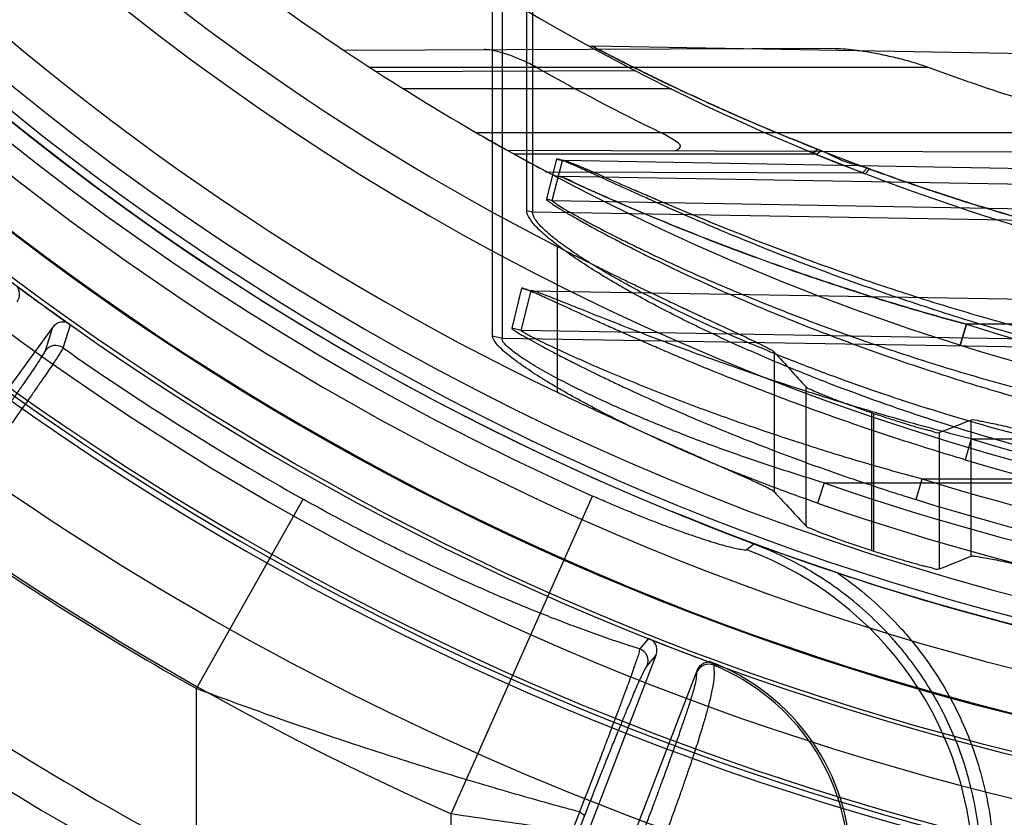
# Model space of a CAD drawing. Header units: millimetres. Extents: x 0 to 297, y 0 to 210.
# Tile 72 of 256: x 145.573 to 145.731, y 92.754 to 92.883. Entities that reach past the tile are written whole.
import ezdxf

# ---------------------------------------------------------------- set-up
doc = ezdxf.new("R2010")
doc.units = ezdxf.units.MM
doc.header["$LTSCALE"] = 16.335
doc.layers.get('0').update_dxf_attribs({"linetype": 'CONTINUOUS'})
for name, color, linetype in [('01_GLOBAL', 7, 'CONTINUOUS'), ('INTFCLR_144815', 7, 'CONTINUOUS'), ('INTFCLR_72935', 7, 'CONTINUOUS')]:
    doc.layers.add(name, color=color, linetype=linetype)

msp = doc.modelspace()

# ---------------------------------------------------------------- linework, layer by layer
at = {"color": 7, "linetype": 'Continuous'}
msp.add_circle((146.8548034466, 92.13446435), 2.66, dxfattribs=at)
at = {"color": 9, "linetype": 'Continuous'}
msp.add_arc((146.8548034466, 92.13446435), 2.6259090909, 92.9674534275, 177.0325465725, dxfattribs=at)
at = {"layer": '01_GLOBAL', "color": 7, "linetype": 'Continuous'}
msp.add_circle((146.8548034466, 92.13446435), 2.695, dxfattribs=at)
at = {"layer": 'INTFCLR_144815', "color": 9, "linetype": 'Continuous'}
for p, q in [((145.6593939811, 92.84609274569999), (145.6593939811, 92.8226474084)), ((145.58003894, 92.82979052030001), (145.5812065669, 92.83347610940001)), ((145.5783206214, 92.8330746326), (145.5771334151, 92.829309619)), ((145.6943460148, 92.80657741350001), (145.6943460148, 92.8290679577)), ((145.6994233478, 92.8011443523), (145.6994233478, 92.8234986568)), ((145.709908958, 92.8193786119), (145.709908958, 92.7972354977)), ((145.7103065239, 92.79710726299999), (145.7103065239, 92.8192428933)), ((145.725869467, 92.8181828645), (145.725869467, 92.7963003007)), ((145.720792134, 92.8161935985), (145.720792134, 92.7942428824)), ((145.6014636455, 92.7750097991), (145.6185905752, 92.8054780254)), ((145.6423919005, 92.7548618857), (145.6651018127, 92.80596638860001)), ((145.6910338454, 92.7982304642), (145.6898995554, 92.79734363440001)), ((145.6740740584, 92.7830531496), (145.6727084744, 92.78139172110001)), ((145.6738898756, 92.77869212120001), (145.6753091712, 92.7804141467)), ((145.681840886, 92.77789684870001), (145.6818248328, 92.7775891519)), ((145.6845767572, 92.77901880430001), (145.6845776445, 92.7787781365)), ((145.6014636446, 92.7482072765), (145.6014636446, 92.7750097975)), ((145.6423919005, 92.72253311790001), (145.6423919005, 92.7548618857)), ((145.6534427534, 92.7309575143), (145.6630478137, 92.75518374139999)), ((145.6543633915, 92.7302050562), (145.6637763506, 92.7544312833))]:
    msp.add_line(p, q, dxfattribs=at)
at = {"layer": 'INTFCLR_144815', "color": 6, "linetype": 'Continuous'}
for p, q in [((145.5806327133, 92.833850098), (145.5812065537, 92.833476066)), ((145.578320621, 92.8330746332), (145.521487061, 92.7548499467)), ((145.6910338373, 92.7982304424), (145.6800112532, 92.80260216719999)), ((145.7044446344, 92.79361692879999), (145.694421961, 92.79705525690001)), ((145.6747002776, 92.78277558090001), (145.6740740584, 92.7830531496)), ((145.6406077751, 92.6900139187), (145.6753091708, 92.7804141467)), ((145.6818408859, 92.7778968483), (145.6471389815, 92.68749529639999)), ((145.6838288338, 92.7793846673), (145.6837525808, 92.7793276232)), ((145.6845767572, 92.77901880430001), (145.683903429, 92.7792431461))]:
    msp.add_line(p, q, dxfattribs=at)
at = {"layer": 'INTFCLR_144815', "color": 7, "linetype": 'Continuous'}
for p, q in [((145.6800112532, 92.80260216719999), (145.6778539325, 92.80348325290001)), ((145.6800112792, 92.80260223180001), (145.687770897, 92.79952197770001)), ((145.687770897, 92.79952197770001), (145.6944201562, 92.7970569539)), ((145.694421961, 92.79705525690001), (145.6894249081, 92.79888622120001))]:
    msp.add_line(p, q, dxfattribs=at)
at = {"layer": 'INTFCLR_144815', "color": 6, "linetype": 'Continuous'}
for radius in [0.4466793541, 0.4256665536]:
    msp.add_circle((145.8396077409, 93.1986600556), radius, dxfattribs=at)
for centre, radius, start, end in [((145.8396077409, 93.1986600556), 0.6157754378, 313.9937911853, 154.5150993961), ((145.8396077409, 93.1986600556), 0.5947754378, 312.9543589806, 154.5144414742), ((145.8396077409, 93.1986600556), 0.5751005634, 108.7136429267, 257.7559644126), ((145.8396077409, 93.1986600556), 0.4627266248, 45.0000000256, 314.9999999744), ((145.8396077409, 93.1986600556), 0.4618985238, 44.999999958, 315.000000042), ((145.8396077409, 93.1986600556), 0.461229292, 44.99999997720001, 315.0000000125), ((145.8396077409, 93.1986600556), 0.4472794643, 47.86578076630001, 312.1342192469), ((145.8396077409, 93.1986600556), 0.4408857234, 45.72777364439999, 314.2722263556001), ((145.8396077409, 93.1986600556), 0.4268887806, 45.6663486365, 314.3336513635), ((145.8396077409, 93.1986600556), 0.427, 190.6326298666, 247.7397281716), ((145.8396077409, 93.1986600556), 0.4169682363, 205.6072723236, 244.3927276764), ((145.8396077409, 93.1986600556), 0.3959554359, 207.0737153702, 242.9262846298), ((145.8396077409, 93.1986600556), 0.5947754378, 205.4855585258, 293.0456409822), ((145.8396077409, 93.1986600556), 0.6157754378, 205.4849006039, 292.0062088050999), ((145.8396077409, 93.1986600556), 0.4473594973, 233.2829108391, 234.7170891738), ((145.5788306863, 92.82807203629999), 0.002100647, 54.88922381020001, 143.9019537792), ((145.8396077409, 93.1986600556), 0.4008443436, 251.1214044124, 251.1814515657), ((145.8396077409, 93.1986600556), 0.4218571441, 252.0945480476, 252.1512840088), ((145.8396077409, 93.1986600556), 0.427, 251.5461182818, 259.3673701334), ((145.8396077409, 93.1986600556), 0.4473594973, 248.2829108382, 249.6330621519), ((145.6182747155, 92.6031641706), 0.1879385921, 69.3421728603, 69.61111344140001), ((145.6716658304, 92.7466280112), 0.0349416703, 359.9884587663, 69.62933560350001)]:
    msp.add_arc(centre, radius, start, end, dxfattribs=at)
at = {"layer": 'INTFCLR_144815', "color": 9, "linetype": 'Continuous'}
for centre, radius, start, end in [((145.8396077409, 93.1986600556), 0.5712784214, 125.9035433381, 247.5002459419), ((145.8396077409, 93.1986600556), 0.4540564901, 52.5411294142, 307.4588705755), ((145.8396077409, 93.1986600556), 0.44073522, 45.7280221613, 314.2719778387), ((145.8396077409, 93.1986600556), 0.4337362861, 45.73034182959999, 314.2696581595), ((145.8396076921, 93.1986600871), 0.5153551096, 125.9035433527, 247.5002459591), ((145.8396077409, 93.1986600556), 0.4297215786, 128.4841463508, 246.0405071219), ((145.8396077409, 93.1986600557), 0.5830188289, 203.8266800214, 313.0809380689), ((145.8396077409, 93.1986600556), 0.590019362, 203.8278898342, 312.5732768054), ((145.8396077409, 93.1986600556), 0.6110177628, 203.8266800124, 319.1799903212), ((145.8396077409, 93.1986600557), 0.4856448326, 211.4870912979, 246.040507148), ((145.8396077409, 93.1986600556), 0.4750435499, 228.4596802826, 255.5403196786), ((145.8396077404, 93.1986600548), 0.4510440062, 234.8664381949, 240.6586020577), ((145.8396077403, 93.1986600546), 0.4859960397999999, 234.8720266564, 240.6586020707), ((145.6701836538, 92.74482948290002), 0.0560936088, 0.1204669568, 69.421866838), ((145.839920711, 93.1980122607), 0.509103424, 234.7610892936, 242.0704016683), ((145.6719275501, 92.7794415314), 0.0021006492, 339.0981901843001, 68.1770703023), ((145.6837845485, 92.7768327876), 0.0021007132, 67.8198535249, 158.8955987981), ((145.6712621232, 92.746348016), 0.0350573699, 0.1189342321, 67.677370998)]:
    msp.add_arc(centre, radius, start, end, dxfattribs=at)
at = {"layer": 'INTFCLR_144815', "color": 7, "linetype": 'Continuous'}
for centre, radius, start, end in [((145.9216661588, 93.3984908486), 0.6430229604, 247.7179861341, 248.3541450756), ((145.8563382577, 93.2346167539), 0.4666074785, 248.3876771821, 248.8223076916), ((145.7672043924, 93.0034144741), 0.2188183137, 248.8809501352, 249.1788294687)]:
    msp.add_arc(centre, radius, start, end, dxfattribs=at)
at = {"layer": 'INTFCLR_144815', "color": 6, "linetype": 'Continuous'}
for centre, major_axis, ratio, start_param, end_param in [((146.4315123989, 93.1986600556), (0.8883082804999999, 0), 0.7456587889, -2.5496427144, -2.5394757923), ((145.4545245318, 93.1986600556), (0.5779184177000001, 0), 0.7456587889, -1.0919724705, -1.0820479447), ((146.456694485, 93.1986600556), (0.9261006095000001, 0), 0.7456587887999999, -2.5377874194, -2.5281979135), ((145.4293424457, 93.1986600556), (0.6157107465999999, 0), 0.7456587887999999, -1.0777008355, -1.0683155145)]:
    msp.add_ellipse(centre, major_axis=major_axis, ratio=ratio, start_param=start_param, end_param=end_param, dxfattribs=at)
for points, knots in [([(145.6593939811, 92.84609274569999), (145.6604280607, 92.84556417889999), (145.6624887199, 92.8445187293), (145.6655551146, 92.8429859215), (145.6685644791, 92.8415031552), (145.6714803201, 92.8400857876), (145.6742890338, 92.83873755), (145.6769593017, 92.8374698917), (145.6794827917, 92.83628314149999), (145.6818372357, 92.8351837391), (145.6840140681, 92.8341720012), (145.6860005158, 92.83325005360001), (145.6877869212, 92.8324188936), (145.689369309, 92.831676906), (145.6907393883, 92.83102639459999), (145.6918925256, 92.8304631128), (145.6928307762, 92.82999657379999), (145.6936231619, 92.8295512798), (145.6941464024, 92.82928932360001), (145.6943460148, 92.8290679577)], [0, 0, 0, 0, 0.0895853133, 0.1782448, 0.2644461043, 0.3483747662, 0.4283368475, 0.5047777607, 0.5763909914, 0.6434497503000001, 0.7052238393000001, 0.7615617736, 0.8123844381, 0.8572091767, 0.8963887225, 0.9293516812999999, 0.9562828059, 0.9770066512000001, 1, 1, 1, 1]), ([(145.5726575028, 92.8371891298), (145.5728480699, 92.83745142), (145.5731964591, 92.83826172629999), (145.5729825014, 92.8391960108), (145.5726805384, 92.8396276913)], [0, 0, 0, 0, 0.3809657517, 1, 1, 1, 1]), ([(145.5806327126, 92.833850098), (145.5803232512, 92.8339445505), (145.5794434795, 92.83400920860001), (145.5786306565, 92.83350136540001), (145.578320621, 92.8330746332)], [0, 0, 0, 0, 0.3801952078, 1, 1, 1, 1]), ([(145.580038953, 92.8297905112), (145.5799513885, 92.8295295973), (145.5796317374, 92.82908111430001), (145.5791692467, 92.82832711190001), (145.5785923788, 92.8274657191), (145.5778886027, 92.8264177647), (145.5770533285, 92.8251968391), (145.5760933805, 92.8238055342), (145.5750142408, 92.8222542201), (145.5738279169, 92.8205596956), (145.5725452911, 92.8187379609), (145.5711741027, 92.8167994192), (145.569719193, 92.8147508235), (145.5681940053, 92.81261120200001), (145.5666133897, 92.81040180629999), (145.5649953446, 92.80814768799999), (145.5633465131, 92.8058573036), (145.5616671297, 92.8035309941), (145.5605355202, 92.8019680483), (145.5599633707, 92.8011790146)], [0, 0, 0, 0, 0.0236174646, 0.0463597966, 0.0762413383, 0.112444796, 0.1547358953, 0.2031690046, 0.2575052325, 0.3169006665, 0.3806782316, 0.4486967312, 0.5206642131, 0.5963013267, 0.6741808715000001, 0.7537853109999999, 0.8344129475, 0.9163615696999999, 1, 1, 1, 1]), ([(145.6943460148, 92.80657741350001), (145.6941538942, 92.80678511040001), (145.6936568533, 92.8070258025), (145.6929062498, 92.8074309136), (145.6920311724, 92.8078476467), (145.6909646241, 92.80834575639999), (145.6896977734, 92.80891923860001), (145.6882421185, 92.8095685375), (145.6866166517, 92.8102860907), (145.6848260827, 92.8110726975), (145.6828564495, 92.8119368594), (145.6807267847, 92.8128732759), (145.6784402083, 92.8138839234), (145.6760226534, 92.8149597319), (145.6734629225, 92.81610823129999), (145.6707857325, 92.8173217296), (145.6680088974, 92.8185948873), (145.6651727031, 92.8199105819), (145.6622925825, 92.8212648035), (145.6603673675, 92.8221808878), (145.6593939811, 92.8226474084)], [0, 0, 0, 0, 0.0220565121, 0.0416851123, 0.06700290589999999, 0.09741728, 0.13352119, 0.1753857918, 0.2216826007, 0.2720342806, 0.3278515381, 0.3893596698, 0.4533993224, 0.5227438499, 0.5956453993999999, 0.6721162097, 0.7518909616, 0.8337900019, 0.9158514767, 1, 1, 1, 1]), ([(145.6994233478, 92.8234986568), (145.6995986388, 92.8233084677), (145.7002261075, 92.82310071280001), (145.7009897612, 92.8227212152), (145.7018113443, 92.8223872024), (145.7025735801, 92.8220758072), (145.703430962, 92.8217377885), (145.7043726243, 92.8213742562), (145.7053877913, 92.8209913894), (145.7064646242, 92.8205939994), (145.7075873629, 92.8201885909), (145.7087403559, 92.8197811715), (145.709517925, 92.8195123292), (145.709908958, 92.8193786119)], [0, 0, 0, 0, 0.0688130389, 0.1667266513, 0.2306251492, 0.303904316, 0.3860177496, 0.4757391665, 0.5724745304, 0.6746619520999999, 0.7811147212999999, 0.8900515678, 1, 1, 1, 1]), ([(145.7103065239, 92.8192428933), (145.7106969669, 92.81910983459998), (145.7114723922, 92.8188484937), (145.7126230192, 92.818469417), (145.71374033, 92.8181098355), (145.7148101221, 92.8177736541), (145.7158182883, 92.8174653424), (145.716755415, 92.8171848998), (145.7176089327, 92.81694246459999), (145.7185635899, 92.8166595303), (145.7195902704, 92.81648434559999), (145.7204288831, 92.8160529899), (145.720792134, 92.8161935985)], [0, 0, 0, 0, 0.113217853, 0.2245936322, 0.3325091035, 0.4353808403, 0.5323607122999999, 0.6219226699, 0.7036928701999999, 0.7764339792, 0.8930889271, 1, 1, 1, 1]), ([(145.725869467, 92.8181828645), (145.726293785, 92.8183511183), (145.727084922, 92.81806428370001), (145.7281583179, 92.81791044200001), (145.7292161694, 92.8176771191), (145.730460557, 92.8174091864), (145.7318973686, 92.8170821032), (145.733518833, 92.8167074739), (145.7353170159, 92.8162868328), (145.7372773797, 92.8158271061), (145.7393915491, 92.8153315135), (145.7416323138, 92.8148103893), (145.7439094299, 92.8142850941), (145.7461038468, 92.8137855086), (145.7481634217, 92.813322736), (145.7502307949, 92.81286373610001), (145.7524906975, 92.81236984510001), (145.7550741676, 92.8118141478), (145.7578899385, 92.8112219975), (145.7598416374, 92.810821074), (145.7608215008, 92.810622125)], [0, 0, 0, 0, 0.0382780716, 0.06280512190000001, 0.0927930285, 0.1285269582, 0.1697539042, 0.2162944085, 0.2681051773, 0.3246108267, 0.3851500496, 0.4502018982, 0.5175332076, 0.5811207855, 0.6389311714, 0.6945524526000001, 0.7587092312, 0.8329162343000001, 0.9161533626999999, 1, 1, 1, 1]), ([(145.6994233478, 92.8011443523), (145.6995950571, 92.80096247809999), (145.7002028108, 92.80077210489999), (145.7011797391, 92.8003119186), (145.702255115, 92.7999120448), (145.7032855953, 92.7995208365), (145.704170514, 92.7991958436), (145.7050719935, 92.7988724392), (145.7059495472, 92.7985643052), (145.7068326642, 92.79825814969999), (145.7077901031, 92.7979330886), (145.7088304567, 92.79758666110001), (145.7095528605, 92.7973505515), (145.709908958, 92.7972354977)], [0, 0, 0, 0, 0.0669943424, 0.1616307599, 0.293674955, 0.3724034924, 0.4571968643, 0.5460884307, 0.6289480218, 0.7063060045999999, 0.7964374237, 0.8997666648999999, 1, 1, 1, 1]), ([(145.7103065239, 92.79710726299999), (145.7106957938, 92.79698191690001), (145.7114690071, 92.7967357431), (145.7126164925, 92.7963787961), (145.7137313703, 92.7960402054), (145.714799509, 92.7957236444), (145.7158069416, 92.79543332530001), (145.7167441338, 92.7951692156), (145.7175984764, 92.79494117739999), (145.7185555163, 92.7946741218), (145.7195850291, 92.79451424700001), (145.7204298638, 92.7940977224), (145.720792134, 92.7942428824)], [0, 0, 0, 0, 0.1127658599, 0.223751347, 0.3313622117, 0.434052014, 0.5309277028, 0.6205079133, 0.7023704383, 0.7752855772, 0.8923857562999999, 1, 1, 1, 1]), ([(145.725869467, 92.7963003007), (145.7260946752, 92.7963925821), (145.7269176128, 92.7962223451), (145.7280360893, 92.7960875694), (145.729385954, 92.7958132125), (145.7307025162, 92.79554652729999), (145.732219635, 92.79522271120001), (145.7339261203, 92.794852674), (145.7358148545, 92.7944378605), (145.7371338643, 92.7941472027), (145.7378220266, 92.7939957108)], [0, 0, 0, 0, 0.0599072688, 0.1927376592, 0.2859155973, 0.3966802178, 0.5240392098, 0.6675367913, 0.8265561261, 1, 1, 1, 1]), ([(145.6753091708, 92.7804141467), (145.6754253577, 92.78071682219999), (145.675552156, 92.7815896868), (145.6751036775, 92.78243676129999), (145.6747002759, 92.78277557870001)], [0, 0, 0, 0, 0.3809654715, 1, 1, 1, 1]), ([(145.6839034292, 92.7792431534), (145.6835765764, 92.7792590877), (145.682697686, 92.77910228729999), (145.6820319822, 92.7783946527), (145.6818408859, 92.7778968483)], [0, 0, 0, 0, 0.3803074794, 1, 1, 1, 1])]:
    msp.add_open_spline(points, degree=3, knots=knots, dxfattribs=at)
at = {"layer": 'INTFCLR_144815', "color": 9, "linetype": 'Continuous'}
for points, knots in [([(145.5771334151, 92.8293096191), (145.5770572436, 92.8290679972), (145.5767654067, 92.8286555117), (145.576346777, 92.8279665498), (145.5758222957, 92.8271794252), (145.5751780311, 92.82621582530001), (145.5744076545, 92.8250862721), (145.5735202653, 92.8237974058), (145.5725207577, 92.8223587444), (145.5714165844, 92.8207803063), (145.5702156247, 92.8190736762), (145.5689265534, 92.817251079), (145.5675583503, 92.815325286), (145.5661203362, 92.81330940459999), (145.5646226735, 92.81121772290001), (145.5630766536, 92.80906600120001), (145.5614941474, 92.8068707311), (145.5598866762, 92.8046479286), (145.5588069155, 92.8031594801), (145.5582646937, 92.8024131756)], [0, 0, 0, 0, 0.0231275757, 0.0451535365, 0.0739556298, 0.1093267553, 0.1510233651, 0.1987508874, 0.2521830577, 0.3109402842, 0.3746024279, 0.4426883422, 0.5147332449, 0.5902585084, 0.6687402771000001, 0.7495811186, 0.8321331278, 0.9157872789, 1, 1, 1, 1]), ([(145.6727084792, 92.781391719), (145.6710801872, 92.78189464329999), (145.667482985, 92.7830749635), (145.6633900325, 92.7845485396), (145.6603773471, 92.78568881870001), (145.6582078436, 92.78652687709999), (145.6542471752, 92.7881030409), (145.6483875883, 92.7905708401), (145.6430435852, 92.7929837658), (145.6393737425, 92.7947104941), (145.6368631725, 92.7959114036), (145.6324415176, 92.7980786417), (145.6261165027, 92.8013289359), (145.6211016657, 92.8040665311), (145.6185905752, 92.8054780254)], [0, 0, 0, 0, 0.086164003, 0.1913817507, 0.2199129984, 0.2490305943, 0.3089705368, 0.4354328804, 0.5704564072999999, 0.6053936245, 0.6404926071, 0.7111645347, 0.8543563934, 1, 1, 1, 1]), ([(145.6898995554, 92.7973436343), (145.6897756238, 92.79724742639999), (145.6892234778, 92.7973131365), (145.6884599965, 92.79742035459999), (145.6874224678, 92.7976688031), (145.6862837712, 92.797969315), (145.6852085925, 92.798283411), (145.6842546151, 92.79857558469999), (145.6831864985, 92.798913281), (145.6817629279, 92.7993826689), (145.6802861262, 92.7998928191), (145.6790382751, 92.8003373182), (145.6777142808, 92.8008183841), (145.6760090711, 92.80145591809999), (145.6739130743, 92.8022673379), (145.6721271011, 92.8029818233), (145.67067026, 92.80357849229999), (145.6691892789, 92.8041944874), (145.6673300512, 92.80498554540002), (145.665845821, 92.80563576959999), (145.6651018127, 92.80596638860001)], [0, 0, 0, 0, 0.0178611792, 0.05588099, 0.09264944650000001, 0.1375825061, 0.1905165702, 0.2199826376, 0.2511933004, 0.3180384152, 0.390627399, 0.4290600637, 0.4688418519, 0.5509964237, 0.6363067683, 0.7247098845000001, 0.7699804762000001, 0.8155299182, 0.9073127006, 1, 1, 1, 1]), ([(145.7275034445, 92.7457998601), (145.7275036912, 92.74922186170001), (145.7270300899, 92.7543694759), (145.7256651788, 92.7602098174), (145.7246554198, 92.7634924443), (145.7229193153, 92.7683292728), (145.7202430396, 92.773736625), (145.7168687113, 92.77869518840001), (145.7147429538, 92.78139722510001), (145.7113846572, 92.7852823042), (145.7075301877, 92.78882486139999), (145.703372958, 92.7918332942), (145.7004979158, 92.7937200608), (145.6964855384, 92.7959804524), (145.692989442, 92.7975058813), (145.6910332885, 92.79823120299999)], [0, 0, 0, 0, 0.1511350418, 0.2266290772, 0.2646283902, 0.3027528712, 0.4535713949, 0.529235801, 0.5673659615, 0.6053470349, 0.756026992, 0.7968816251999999, 0.8319596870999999, 0.9078573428, 1, 1, 1, 1]), ([(145.7044427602, 92.7936180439), (145.7052353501, 92.7930734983), (145.7088965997, 92.79042160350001), (145.7128540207, 92.7867855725), (145.7163563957, 92.782736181), (145.7185777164, 92.77991233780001), (145.7220719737, 92.774769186), (145.724825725, 92.7692197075), (145.7266466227, 92.76415002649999), (145.7276962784, 92.7607360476), (145.7291060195, 92.7546923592), (145.7296004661, 92.7493899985), (145.7296005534, 92.74579986)], [0, 0, 0, 0, 0.05111079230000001, 0.2408886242, 0.2883330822, 0.3357775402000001, 0.4306664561, 0.620444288, 0.667888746, 0.7153332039, 0.8102221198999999, 1, 1, 1, 1]), ([(145.6630478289, 92.75518373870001), (145.6638409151, 92.7572525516), (145.664997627, 92.7602741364), (145.6664908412, 92.764179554), (145.6674953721, 92.7668190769), (145.6684098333, 92.7692326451), (145.6692284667, 92.77140744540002), (145.6699514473, 92.7733392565), (145.6707280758, 92.7754383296), (145.6713774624, 92.77723658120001), (145.6719137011, 92.7787518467), (145.6723055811, 92.7799446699), (145.6726405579, 92.78079139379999), (145.6727084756, 92.7813917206)], [0, 0, 0, 0, 0.2379083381, 0.3474123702, 0.4489619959, 0.5411654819, 0.6245543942, 0.6984820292, 0.7626537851, 0.8648647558, 0.9038424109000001, 0.9351270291, 1, 1, 1, 1]), ([(145.6637763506, 92.7544312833), (145.6645316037, 92.7563721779), (145.6656404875, 92.75920383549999), (145.6670878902, 92.7628574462), (145.6680725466, 92.76532244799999), (145.6689796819, 92.7675726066), (145.669803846, 92.7695957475), (145.6705433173, 92.7713887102), (145.6713554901, 92.7733310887), (145.672065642, 92.77498442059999), (145.6726794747, 92.77636900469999), (145.6731915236, 92.77744338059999), (145.6735269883, 92.7782445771), (145.6738898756, 92.77869212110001)], [0, 0, 0, 0, 0.2375855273, 0.3469131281, 0.4483102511, 0.5403918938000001, 0.6236808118, 0.6975190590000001, 0.7616461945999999, 0.8638341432, 0.9028656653, 0.9342706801, 1, 1, 1, 1]), ([(145.6845776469, 92.7787781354), (145.6845785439, 92.7783152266), (145.6846599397, 92.7774435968), (145.6845183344, 92.77590807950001), (145.6842332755, 92.7743862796), (145.6839073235, 92.773003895), (145.683640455, 92.771966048), (145.6832909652, 92.770679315), (145.6827490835, 92.76881659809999), (145.6821150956, 92.7667807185), (145.681516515, 92.7649301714), (145.6808037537, 92.76277297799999), (145.6800174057, 92.7604678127), (145.6791559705, 92.7580075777), (145.6781722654, 92.7552389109), (145.6773981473, 92.7531092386), (145.6768651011, 92.7516571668)], [0, 0, 0, 0, 0.0490261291, 0.0923701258, 0.1627613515, 0.2129131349, 0.2427658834, 0.2762517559, 0.3541225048, 0.4482053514, 0.5020711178, 0.5601082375, 0.6888172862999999, 0.7600145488, 0.8361784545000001, 1, 1, 1, 1]), ([(145.6818248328, 92.7775891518), (145.6818017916, 92.77715658), (145.6817113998, 92.7763448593), (145.6813713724, 92.77494880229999), (145.6809627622, 92.7735614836), (145.6805589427, 92.7722936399), (145.680245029, 92.77133820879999), (145.6798473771, 92.7701499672), (145.6792551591, 92.76842596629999), (145.6785896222, 92.7665357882), (145.6779748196, 92.764814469), (145.6772505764, 92.7628052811), (145.6764653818, 92.7606542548), (145.6756176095, 92.75835490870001), (145.6746566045, 92.75576531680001), (145.6739093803, 92.7537705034), (145.6733968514, 92.7524096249)], [0, 0, 0, 0, 0.048864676, 0.09178929, 0.1619173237, 0.2119936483, 0.2418782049, 0.275361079, 0.3533369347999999, 0.4475022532, 0.5014085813, 0.5595206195, 0.688419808, 0.7597106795, 0.8359623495, 1, 1, 1, 1]), ([(145.6630479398, 92.7551837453), (145.6623792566, 92.7553633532), (145.6579768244, 92.7565539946), (145.6496351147, 92.7589100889), (145.6409870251, 92.7615239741), (145.6350465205, 92.7633938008), (145.6309942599, 92.76469004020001), (145.62386797, 92.7670241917), (145.6136659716, 92.7705245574), (145.6055353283, 92.7734829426), (145.6014636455, 92.7750097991)], [0, 0, 0, 0, 0.032094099, 0.2113971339, 0.4017659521, 0.4508435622, 0.5000751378, 0.5989756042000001, 0.7984316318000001, 1, 1, 1, 1]), ([(145.7262767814, 92.7449474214), (145.7260037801, 92.7448842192), (145.7251685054, 92.7449049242), (145.7235455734, 92.74494893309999), (145.7216921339, 92.7450832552), (145.7198257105, 92.7452273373), (145.7174747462, 92.7454272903), (145.714116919, 92.7457392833), (145.7104836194, 92.7461049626), (145.7072548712, 92.74644445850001), (145.703647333, 92.746834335), (145.6988368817, 92.7473743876), (145.6938353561, 92.74796045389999), (145.6896083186, 92.748469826), (145.685130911, 92.74901909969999), (145.6793628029, 92.7497452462), (145.6722647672, 92.7506683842), (145.6662095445, 92.75148086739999), (145.6612691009, 92.7521583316), (145.6562553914, 92.75285592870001), (145.6499602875, 92.7537511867), (145.644919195, 92.75448719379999), (145.6423918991, 92.7548618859)], [0, 0, 0, 0, 0.0099482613, 0.0292570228, 0.0579250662, 0.07578321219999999, 0.095740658, 0.1416796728, 0.1955075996, 0.2253767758, 0.2569367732, 0.3243257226, 0.397226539, 0.4357120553, 0.4754769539, 0.5573722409, 0.6421035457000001, 0.7295885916, 0.7742669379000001, 0.8191373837, 0.909296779, 1, 1, 1, 1]), ([(145.6630478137, 92.75518374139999), (145.6632528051, 92.75506214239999), (145.663527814, 92.7548906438), (145.6638119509, 92.7545463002), (145.6637763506, 92.7544312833)], [0, 0, 0, 0, 0.6643838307, 1, 1, 1, 1])]:
    msp.add_open_spline(points, degree=3, knots=knots, dxfattribs=at)
at = {"layer": 'INTFCLR_72935', "color": 9, "linetype": 'Continuous'}
for p, q in [((145.6545291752, 92.8518386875), (145.654529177, 92.92965596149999)), ((145.6554583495, 92.92947908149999), (145.6554583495, 92.8516106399)), ((145.649042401, 92.83167127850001), (145.6490424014, 92.91401357)), ((145.6505565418, 92.9137320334), (145.6505565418, 92.8313082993)), ((145.6250793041, 92.87766120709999), (145.7038272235, 92.87793609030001)), ((145.8396077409, 92.8752102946), (145.6650955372, 92.8782564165)), ((145.6292541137, 92.8749100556), (145.7189999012, 92.8749100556)), ((145.6719926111, 92.8743249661), (145.6303824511, 92.8741797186)), ((145.6777574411, 92.8714100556), (145.6347415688, 92.8714100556)), ((145.646373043, 92.86441005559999), (145.7526663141, 92.86441005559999)), ((145.6513763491, 92.86156710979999), (145.75342025, 92.86121090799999)), ((145.700996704, 92.8609100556), (145.6525578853, 92.8609100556)), ((145.6593178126, 92.8601274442), (145.6576750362, 92.85373372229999)), ((145.6586173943, 92.853491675), (145.6602675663, 92.8598814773)), ((145.6593178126, 92.8601274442), (145.6602675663, 92.8598814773)), ((145.8396077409, 92.8567533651), (145.6602675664, 92.8598814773)), ((145.7086562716, 92.8578671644), (145.6578281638, 92.85804458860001)), ((145.8151688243, 92.85463367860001), (145.6599595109, 92.85734286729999)), ((145.6576750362, 92.85373372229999), (145.6586173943, 92.853491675)), ((145.6586173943, 92.853491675), (145.8396077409, 92.85033478)), ((145.6554583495, 92.8516106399), (145.6545291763, 92.85183868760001)), ((145.8396077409, 92.8484908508), (145.6554583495, 92.8516106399)), ((145.6537089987, 92.83937165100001), (145.6521100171, 92.83297523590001)), ((145.6536446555, 92.8325905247), (145.6552551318, 92.83898101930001)), ((145.6537089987, 92.83937165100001), (145.6552551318, 92.83898101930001)), ((145.6552551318, 92.83898101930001), (145.8151688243, 92.8361917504)), ((145.7241747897, 92.8302337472), (145.7251601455, 92.83357365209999)), ((145.7251601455, 92.83357365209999), (145.7241747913, 92.8302337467)), ((145.8186077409, 92.83357365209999), (145.7251601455, 92.83357365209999)), ((145.6505565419, 92.8313082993), (145.6490424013, 92.83167127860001)), ((145.6536446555, 92.8325905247), (145.6521100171, 92.83297523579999)), ((145.8151688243, 92.82977316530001), (145.6536446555, 92.8325905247)), ((145.8186077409, 92.82846123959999), (145.6505565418, 92.8313082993)), ((145.7258998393, 92.8151470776), (145.7249672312, 92.8117937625)), ((145.7258998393, 92.8151470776), (145.8186077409, 92.8151470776)), ((145.7023326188, 92.8080789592), (145.7012500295, 92.8048234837)), ((145.7023326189, 92.8080789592), (145.8466077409, 92.8080789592)), ((145.7170865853, 92.80538970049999), (145.7180655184, 92.80872848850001)), ((145.718065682, 92.8087284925), (145.8186077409, 92.8087284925))]:
    msp.add_line(p, q, dxfattribs=at)
at = {"layer": 'INTFCLR_72935', "color": 7, "linetype": 'Continuous'}
for p, q in [((145.646373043, 92.86441005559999), (145.6478635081, 92.86355281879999)), ((145.6525578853, 92.8609100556), (145.6541149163, 92.8600524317)), ((145.700996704, 92.8609100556), (145.7083881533, 92.8579703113)), ((145.700996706, 92.8609100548), (145.7083881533, 92.8579703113))]:
    msp.add_line(p, q, dxfattribs=at)
at = {"layer": 'INTFCLR_72935', "color": 6, "linetype": 'Continuous'}
msp.add_line((145.700996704, 92.8609100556), (145.7004344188, 92.86114136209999), dxfattribs=at)
for centre, radius, start, end in [((145.8396077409, 93.1986600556), 0.4224162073, 90, 270.0000000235), ((145.8396077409, 93.1986600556), 0.4014439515, 90, 270.0000000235), ((145.8396077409, 93.1986600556), 0.3860864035, 236.2445876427, 239.9671799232), ((145.8387461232, 93.198572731), 0.3716730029, 240.5548188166, 244.0370164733), ((145.8383689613, 93.19842333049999), 0.3448330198, 249.7470830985, 255.6092353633), ((145.8393359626, 93.1986631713), 0.4118364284, 252.7321003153, 266.6152856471)]:
    msp.add_arc(centre, radius, start, end, dxfattribs=at)
at = {"layer": 'INTFCLR_72935', "color": 9, "linetype": 'Continuous'}
for centre, radius, start, end in [((145.8396077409, 93.1986600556), 0.3860864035, 232.2866422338, 236.2445876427), ((145.8396077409, 93.1986600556), 0.3650864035, 236.8175561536, 270), ((145.6651321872, 92.8803560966), 0.0021, 241.2710318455, 268.9999999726), ((145.6925580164, 92.8397908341), 0.0235888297, 67.0530898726, 68.5131805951), ((145.8396077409, 93.1986600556), 0.3860864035, 240.8211786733, 269.9999999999), ((145.6600205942, 92.8608423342), 0.0035, 242.0044590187, 268.9999999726), ((145.8395471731, 93.1986628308), 0.3825892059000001, 252.6035705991, 266.3466731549), ((145.8398139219, 93.19866283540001), 0.4000759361, 253.4572210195, 266.468283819), ((145.8398745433, 93.1986602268), 0.4035707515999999, 253.4574954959, 266.4686572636), ((145.8382778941, 93.1985414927), 0.4134514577, 250.8036859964, 267.2730962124), ((145.8392698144, 93.19863537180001), 0.4083111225, 252.7319313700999, 266.6160883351), ((145.8383289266, 93.1985432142), 0.4169002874, 250.8037403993, 267.2886501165)]:
    msp.add_arc(centre, radius, start, end, dxfattribs=at)
at = {"layer": 'INTFCLR_72935', "color": 7, "linetype": 'Continuous'}
for centre, radius, start, end in [((145.8396077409, 93.1986600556), 0.3860864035, 239.9671799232, 240.8211786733), ((145.8378350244, 93.19552401), 0.3824840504, 240.2195216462, 240.8239986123), ((145.8295889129, 93.1801316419), 0.365023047, 241.2672118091, 241.930146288), ((145.8381831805, 93.1960255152), 0.3830914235, 241.2831589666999, 241.9145114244)]:
    msp.add_arc(centre, radius, start, end, dxfattribs=at)
at = {"layer": 'INTFCLR_72935', "color": 6, "linetype": 'Continuous'}
for points, knots in [([(145.6560351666, 92.8749100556), (145.6553358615, 92.875304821), (145.6539406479, 92.87598961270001), (145.6518555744, 92.8768245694), (145.6498212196, 92.87745147), (145.6484481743, 92.87774278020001), (145.6477541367, 92.8777403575)], [0, 0, 0, 0, 0.2734968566, 0.5285538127, 0.7636243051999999, 1, 1, 1, 1]), ([(145.7038272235, 92.87793609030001), (145.7043282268, 92.8779378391), (145.7054203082, 92.8778881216), (145.7071788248, 92.8777060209), (145.709209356, 92.87740780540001), (145.711523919, 92.87697565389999), (145.7140616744, 92.87640641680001), (145.7165946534, 92.8757224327), (145.7182416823, 92.87518979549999), (145.7189999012, 92.8749100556)], [0, 0, 0, 0, 0.09679987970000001, 0.2109808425, 0.3414865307, 0.493213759, 0.6658122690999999, 0.843851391, 1, 1, 1, 1]), ([(145.6780440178, 92.8614740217), (145.6784958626, 92.86147244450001), (145.6798701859, 92.8622050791), (145.6776370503, 92.863501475), (145.6767526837, 92.8640587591), (145.6760312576, 92.86441005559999)], [0, 0, 0, 0, 0.2563188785, 0.544817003, 1, 1, 1, 1])]:
    msp.add_open_spline(points, degree=3, knots=knots, dxfattribs=at)
at = {"layer": 'INTFCLR_72935', "color": 9, "linetype": 'Continuous'}
for points, knots in [([(145.6650955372, 92.8782564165), (145.6661011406, 92.8777291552), (145.6676218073, 92.87694080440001), (145.6697362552, 92.87586330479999), (145.6721803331, 92.87463332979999), (145.6748565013, 92.87331593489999), (145.6777292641, 92.8719353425), (145.68089289, 92.8704416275), (145.6841768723, 92.8689345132), (145.6875624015, 92.86742626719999), (145.6910851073, 92.8658892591), (145.6974295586, 92.8632094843), (145.7067383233, 92.8595380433), (145.7162748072, 92.85613028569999), (145.7240816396, 92.8535559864), (145.7320176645, 92.8510845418), (145.7420524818, 92.8482326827), (145.7542225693, 92.8452087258), (145.7705493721, 92.8417250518), (145.7910951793, 92.8383978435), (145.815513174, 92.8360749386), (145.8317080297, 92.8355723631), (145.8396077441, 92.83557283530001)], [0, 0, 0, 0, 0.0187784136, 0.0283277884, 0.0392482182, 0.0640293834, 0.0776580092, 0.09196060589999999, 0.1218891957, 0.1374137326, 0.153256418, 0.1854526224, 0.251312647, 0.3187201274, 0.3529062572, 0.3872583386, 0.456181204, 0.5254040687, 0.5946131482, 0.7322372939, 0.8693511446, 1, 1, 1, 1]), ([(145.7011983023, 92.86174028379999), (145.7001521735, 92.86215400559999), (145.6980694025, 92.86298709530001), (145.693970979, 92.8646636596), (145.6890027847, 92.86678003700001), (145.6832780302, 92.869333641), (145.6787315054, 92.87145050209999), (145.6753200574, 92.87309433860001), (145.6729877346, 92.87423375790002), (145.6708640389, 92.8752962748), (145.6689911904, 92.8762411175), (145.6670932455, 92.8772143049), (145.6658314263, 92.877870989), (145.6650955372, 92.8782564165)], [0, 0, 0, 0, 0.0849670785, 0.1694239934, 0.3344430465, 0.4928095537, 0.6428534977, 0.7132109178, 0.7788224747, 0.8389056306, 0.8925642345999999, 0.9372570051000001, 1, 1, 1, 1]), ([(145.7011983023, 92.86174028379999), (145.7011301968, 92.8616406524), (145.7009481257, 92.86140307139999), (145.700627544, 92.8610617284), (145.7004344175, 92.86114136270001)], [0, 0, 0, 0, 0.3661711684, 1, 1, 1, 1]), ([(145.8396077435, 92.8168454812), (145.8314553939, 92.81685087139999), (145.8147603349, 92.8173953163), (145.7896348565, 92.8198619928), (145.7685483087, 92.8233562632), (145.7518221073, 92.82698208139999), (145.7414188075, 92.8295957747), (145.7331455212, 92.8318894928), (145.7249531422, 92.8343032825), (145.7148702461, 92.8375365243), (145.7030172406, 92.8417443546), (145.6933746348, 92.8454911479), (145.6858905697, 92.8485775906), (145.6805272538, 92.8508685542), (145.6762143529, 92.852767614), (145.6729054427, 92.85425128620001), (145.6698737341, 92.85562349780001), (145.6670352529, 92.8569213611), (145.6646895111, 92.857989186), (145.6635055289, 92.8585224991), (145.6624849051, 92.85897787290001), (145.6614354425, 92.8594331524), (145.6603220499, 92.8599003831), (145.6598067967, 92.8600573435), (145.6593386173, 92.86020807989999), (145.6593178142, 92.8601274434)], [0, 0, 0, 0, 0.1307897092, 0.2677697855, 0.4047495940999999, 0.4734241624, 0.5423054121, 0.5768037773, 0.611155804, 0.6793183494, 0.7466483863, 0.8129134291, 0.8452601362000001, 0.8765233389, 0.9064770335, 0.9208618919, 0.9347014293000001, 0.959863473, 0.9709448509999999, 0.9760316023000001, 0.9807221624, 0.9887877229, 0.9948915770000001, 0.9986639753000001, 1, 1, 1, 1]), ([(145.7017547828, 92.8615129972), (145.7016881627, 92.8614216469), (145.7014906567, 92.8611821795), (145.7012092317, 92.86088560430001), (145.700996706, 92.8609100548)], [0, 0, 0, 0, 0.3457672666, 1, 1, 1, 1]), ([(145.8396077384, 92.8187616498), (145.8314883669, 92.8187666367), (145.8148772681, 92.8192827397), (145.7898825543, 92.8216223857), (145.7689100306, 92.8249374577), (145.7522718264, 92.8283798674), (145.7419242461, 92.8308618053), (145.7336949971, 92.8330405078), (145.7255491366, 92.83533275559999), (145.7155235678, 92.8384036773), (145.7037354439, 92.8424021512), (145.6941434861, 92.84596419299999), (145.6866986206, 92.8488990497), (145.6813643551, 92.8510773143), (145.6770744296, 92.8528832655), (145.6737831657, 92.8542942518), (145.6707678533, 92.8555991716), (145.6679444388, 92.85683349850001), (145.6656112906, 92.85784902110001), (145.6644336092, 92.8583561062), (145.6634184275, 92.8587893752), (145.6623733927, 92.8592212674), (145.6612677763, 92.8596687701), (145.6607512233, 92.8598117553), (145.6602892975, 92.85996150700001), (145.6602675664, 92.8598814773)], [0, 0, 0, 0, 0.131349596, 0.2686565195, 0.4058580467, 0.4745887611, 0.5434829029, 0.5779698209, 0.612297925, 0.6803743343, 0.7475662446, 0.8136422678, 0.8458776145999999, 0.8770217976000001, 0.9068518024, 0.9211743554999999, 0.9349525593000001, 0.9600013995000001, 0.9710336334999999, 0.9760984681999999, 0.9807694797, 0.9888041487, 0.994889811, 0.9986584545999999, 1, 1, 1, 1]), ([(145.8396077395, 92.8355728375), (145.8342519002, 92.83557698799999), (145.8232950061, 92.83580179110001), (145.806782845, 92.8368646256), (145.7901089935, 92.83867851), (145.7735418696, 92.841222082), (145.7570846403, 92.8445034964), (145.7448441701, 92.8475067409), (145.7367398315, 92.84975324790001), (145.7313704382, 92.8513029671), (145.7247266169, 92.8533354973), (145.7168588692, 92.8559352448), (145.711672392, 92.857771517), (145.7091062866, 92.85872731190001)], [0, 0, 0, 0, 0.1206088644, 0.2467093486, 0.3724880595, 0.4981837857, 0.6240325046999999, 0.7502704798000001, 0.7818918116, 0.8134145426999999, 0.8761180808, 0.9383352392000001, 1, 1, 1, 1]), ([(145.7251601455, 92.83357365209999), (145.7219425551, 92.8344511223), (145.7155455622, 92.8362624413), (145.7060553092, 92.83921055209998), (145.6967081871, 92.8423613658), (145.6890323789, 92.8451517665), (145.6830011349, 92.84747539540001), (145.6793026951, 92.8489451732), (145.6764062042, 92.8501297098), (145.6736277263, 92.8512844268), (145.6703213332, 92.852687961), (145.6671788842, 92.8540700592), (145.6648240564, 92.85511223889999), (145.6633578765, 92.855788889), (145.6617113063, 92.8564961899), (145.6612623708, 92.856849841), (145.6597682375, 92.8573462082), (145.6599595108, 92.85734286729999)], [0, 0, 0, 0, 0.1439991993, 0.2870321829, 0.4290317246, 0.5698547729, 0.6396317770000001, 0.7080941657, 0.7416890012, 0.7747394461, 0.8380349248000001, 0.8965827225, 0.9235689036, 0.9481140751, 0.9691313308, 0.9917401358, 1, 1, 1, 1]), ([(145.6599595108, 92.85734286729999), (145.6610434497, 92.85683773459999), (145.6626421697, 92.8561026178), (145.6648108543, 92.855122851), (145.6665011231, 92.854367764), (145.6683219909, 92.8535639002), (145.6709249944, 92.8524327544), (145.6743342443, 92.8509837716), (145.6778367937, 92.84953880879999), (145.6807312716, 92.8483789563), (145.6836989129, 92.84720583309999), (145.6889764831, 92.8451734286), (145.6966381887, 92.8423862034), (145.7044147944, 92.83976176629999), (145.7107288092, 92.8377604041), (145.717112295, 92.8358177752), (145.7219349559, 92.8344533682), (145.7251601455, 92.83357365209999)], [0, 0, 0, 0, 0.0516329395, 0.07597447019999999, 0.1027491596, 0.1315643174, 0.1619139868, 0.2252911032, 0.2915055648, 0.3255023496, 0.3599250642, 0.4292866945, 0.5696783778, 0.7119074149, 0.7836251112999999, 0.8556591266, 1, 1, 1, 1]), ([(145.6576750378, 92.85373372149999), (145.6576495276, 92.8536340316), (145.6580569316, 92.8533753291), (145.6585699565, 92.85293997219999), (145.6596449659, 92.8522835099), (145.6606943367, 92.8516391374), (145.6617116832, 92.85104483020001), (145.6628947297, 92.850364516), (145.6652410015, 92.8490518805), (145.6681026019, 92.8475209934), (145.6711680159, 92.8459403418), (145.6745188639, 92.8442554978), (145.6789039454, 92.8421318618), (145.6843499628, 92.8396200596), (145.6919070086, 92.8363023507), (145.7016489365, 92.8323390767), (145.7116273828, 92.8286863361), (145.7197804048, 92.82594287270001), (145.7280450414, 92.82332226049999), (145.7363921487, 92.8209139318), (145.744808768, 92.8187198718), (145.7532582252, 92.81667185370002), (145.7680637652, 92.81348259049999), (145.7893586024, 92.8100120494), (145.8146569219, 92.8076003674), (145.8314315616, 92.80708582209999), (145.839607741, 92.80709128)], [0, 0, 0, 0, 0.0016246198, 0.0057382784, 0.0122045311, 0.0206242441, 0.0254881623, 0.0307532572, 0.0421856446, 0.06792157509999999, 0.0819920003, 0.0966359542, 0.1271351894, 0.1589098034, 0.1913167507, 0.2574313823, 0.3249183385, 0.3590434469, 0.3932372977, 0.4617975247, 0.4961704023, 0.5305546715, 0.5990535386, 0.7352415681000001, 0.8709143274, 1, 1, 1, 1]), ([(145.6586173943, 92.853491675), (145.658591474, 92.8533954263), (145.6590010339, 92.853149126), (145.6595059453, 92.85273503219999), (145.6605772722, 92.85211024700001), (145.6616194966, 92.8514971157), (145.6626311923, 92.85093156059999), (145.6638078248, 92.85028398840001), (145.6661420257, 92.8490343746), (145.6689878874, 92.8475777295), (145.6720360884, 92.8460740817), (145.6753693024, 92.8444708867), (145.6797312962, 92.8424504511), (145.6851478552, 92.840061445), (145.6926661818, 92.8369055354), (145.7023579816, 92.8331367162), (145.7122801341, 92.8296660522), (145.7203874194, 92.82705978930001), (145.7286093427, 92.82456955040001), (145.7369114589, 92.8222822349), (145.7452812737, 92.82019922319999), (145.7536867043, 92.8182545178), (145.7684185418, 92.8152263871), (145.7896008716, 92.8119346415), (145.8147708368, 92.8096484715), (145.8314635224, 92.8091617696), (145.8396077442, 92.80916763)], [0, 0, 0, 0, 0.001587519, 0.005652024, 0.0120574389, 0.0204079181, 0.0252346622, 0.0304611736, 0.041814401, 0.0673892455, 0.0813795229, 0.09594515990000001, 0.1262963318, 0.1579363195, 0.1902248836, 0.2561524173, 0.3235168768, 0.3576041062, 0.3917751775, 0.460332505, 0.4947236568, 0.5291384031, 0.5977314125, 0.7342178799, 0.8702910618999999, 1, 1, 1, 1]), ([(145.7684828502, 92.80603003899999), (145.7628878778, 92.80703058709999), (145.7517645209, 92.80927490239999), (145.7352843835, 92.81338662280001), (145.719076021, 92.8182483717), (145.7058160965, 92.82294871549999), (145.6966923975, 92.8266025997), (145.6915344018, 92.8287988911), (145.6864589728, 92.831051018), (145.6802841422, 92.8339667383), (145.6743002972, 92.837055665), (145.6697169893, 92.8396143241), (145.6664657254, 92.8415377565), (145.6634218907, 92.8434626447), (145.6606522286, 92.8453629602), (145.6582532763, 92.8471890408), (145.6563360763, 92.84889677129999), (145.6550462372, 92.8503556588), (145.6545291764, 92.8514041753), (145.6545291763, 92.85183868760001)], [0, 0, 0, 0, 0.1368680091, 0.2731479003, 0.4088782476, 0.5442043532, 0.6117611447, 0.6455181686, 0.6791986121, 0.7454685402, 0.8099256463, 0.8413136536, 0.871861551, 0.9008796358, 0.9280292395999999, 0.952698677, 0.9735151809, 0.9895366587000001, 1, 1, 1, 1]), ([(145.7688173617, 92.8080789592), (145.7632554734, 92.8090383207), (145.7521925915, 92.8111505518), (145.7358004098, 92.81505676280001), (145.7196781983, 92.81967235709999), (145.7064845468, 92.82413932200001), (145.6974029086, 92.8276120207), (145.6922727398, 92.8297047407), (145.6872227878, 92.83183929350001), (145.6810842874, 92.834614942), (145.6751285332, 92.83754894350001), (145.6705688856, 92.83998556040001), (145.6673335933, 92.84181239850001), (145.6643069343, 92.84364440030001), (145.6615514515, 92.845450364), (145.6591673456, 92.84718664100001), (145.6572584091, 92.8488093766), (145.6559830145, 92.85019135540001), (145.6554541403, 92.8511954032), (145.6554583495, 92.8516106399)], [0, 0, 0, 0, 0.137561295, 0.2744141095, 0.4105726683, 0.5461541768, 0.6137615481, 0.64752046, 0.6811904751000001, 0.7473830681, 0.8116887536, 0.8429640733, 0.87337893, 0.9022313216, 0.9291876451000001, 0.9536238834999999, 0.9741733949, 0.9898789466, 1, 1, 1, 1]), ([(145.7249672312, 92.8117937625), (145.7214925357, 92.8128258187), (145.7145885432, 92.8149733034), (145.7043482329, 92.8184447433), (145.6942617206, 92.82214396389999), (145.6859779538, 92.8254083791), (145.6802496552, 92.82777874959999), (145.6770101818, 92.82914995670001), (145.673827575, 92.8305166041), (145.6706966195, 92.8318885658), (145.6676314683, 92.8332552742), (145.664743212, 92.8345558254), (145.6619829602, 92.8358138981), (145.6593765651, 92.837004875), (145.657887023, 92.83768261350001), (145.6567909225, 92.83817496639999), (145.6559596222, 92.8385446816), (145.6551776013, 92.8388787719), (145.6544085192, 92.8392074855), (145.6540532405, 92.8393045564), (145.6537233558, 92.8394288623), (145.6537089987, 92.83937165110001)], [0, 0, 0, 0, 0.1421649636, 0.2835409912, 0.4240420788, 0.5634914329, 0.6327209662, 0.6671822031, 0.7014590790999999, 0.7685669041, 0.8012510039, 0.8330855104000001, 0.8928027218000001, 0.9202161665, 0.9454954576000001, 0.9569464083, 0.9674174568, 0.9809630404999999, 0.9912362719, 0.9976865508, 1, 1, 1, 1]), ([(145.7258998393, 92.8151470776), (145.7224592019, 92.8160364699), (145.715619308, 92.8178736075), (145.7054684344, 92.8208649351), (145.6954692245, 92.82405586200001), (145.6872528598, 92.826876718), (145.6815704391, 92.8289294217), (145.6783584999, 92.8301174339), (145.6752033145, 92.8312990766), (145.6720997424, 92.8324893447), (145.669059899, 92.8336734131), (145.6661962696, 92.83480110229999), (145.6634587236, 92.83589082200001), (145.6608755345, 92.8369274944), (145.6593981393, 92.8375151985), (145.6583107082, 92.8379418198), (145.6574860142, 92.8382633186), (145.6567126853, 92.8385512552), (145.6559451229, 92.8388459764), (145.6556010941, 92.8389125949), (145.6552636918, 92.8390384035), (145.6552551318, 92.83898101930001)], [0, 0, 0, 0, 0.1428661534, 0.2846941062, 0.4253938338, 0.564791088, 0.6339016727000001, 0.6682813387, 0.7024657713, 0.769348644, 0.8019095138, 0.8336157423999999, 0.8930777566, 0.9203527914, 0.9455347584, 0.9569542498, 0.9673935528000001, 0.9808836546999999, 0.9911503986, 0.9976675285, 1, 1, 1, 1]), ([(145.7012500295, 92.8048234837), (145.6986385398, 92.8057327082), (145.6934473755, 92.8076148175), (145.685752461, 92.81064100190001), (145.6794308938, 92.8133391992), (145.6744426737, 92.8156107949), (145.6707554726, 92.8173668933), (145.6671363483, 92.8191743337), (145.6636172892, 92.82102464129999), (145.6602393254, 92.8229059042), (145.6570563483, 92.82480246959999), (145.6545720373, 92.8264116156), (145.6527583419, 92.8277027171), (145.6515656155, 92.8286210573), (145.6504300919, 92.8296007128), (145.6495249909, 92.8305294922), (145.6490424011, 92.83133558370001), (145.6490424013, 92.83167127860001)], [0, 0, 0, 0, 0.1399143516, 0.2793523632, 0.4183208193, 0.4876277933, 0.556671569, 0.6249513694, 0.6922995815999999, 0.7578231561, 0.8205641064, 0.8797384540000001, 0.9075437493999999, 0.9331526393, 0.9559789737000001, 0.9830146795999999, 1, 1, 1, 1]), ([(145.6521100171, 92.83297523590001), (145.6520857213, 92.83287767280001), (145.6525416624, 92.8326623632), (145.6530380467, 92.83224144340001), (145.6541196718, 92.8316460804), (145.6553897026, 92.83090873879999), (145.6569216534, 92.83007515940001), (145.6586109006, 92.829172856), (145.6604328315, 92.8282250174), (145.6630282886, 92.8269032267), (145.6657197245, 92.8255751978), (145.6684932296, 92.8242452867), (145.6713732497, 92.8228907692), (145.6750400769, 92.8212153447), (145.6810206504, 92.81858433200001), (145.6886542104, 92.8154137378), (145.6979882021, 92.8118276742), (145.7074776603, 92.80846683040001), (145.7138740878, 92.80638831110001), (145.7170865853, 92.80538970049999)], [0, 0, 0, 0, 0.0042630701, 0.0154176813, 0.0323852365, 0.0539552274, 0.0787088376, 0.1059840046, 0.1352652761, 0.1657545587, 0.2294924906, 0.2625082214, 0.2961734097, 0.3644371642, 0.4334378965, 0.5731995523, 0.7148656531, 0.8573589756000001, 1, 1, 1, 1]), ([(145.6536446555, 92.8325905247), (145.6536192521, 92.83250049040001), (145.6540832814, 92.8323203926), (145.6545608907, 92.8319488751), (145.6556400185, 92.8314356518), (145.6568957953, 92.8307933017), (145.6584157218, 92.8300710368), (145.6600889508, 92.8292852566), (145.6618957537, 92.8284641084), (145.6644694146, 92.82731540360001), (145.6671376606, 92.8261635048), (145.6698866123, 92.8250112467), (145.6727424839, 92.8238356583), (145.6763798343, 92.82238583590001), (145.6823118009, 92.8201045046), (145.689885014, 92.817364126), (145.6991386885, 92.81426752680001), (145.70854694, 92.8113713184), (145.7148836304, 92.8095877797), (145.7180655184, 92.80872848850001)], [0, 0, 0, 0, 0.004077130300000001, 0.0150259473, 0.0317824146, 0.0531281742, 0.0776694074, 0.1047237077, 0.1338163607, 0.1641267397, 0.2275686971, 0.260467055, 0.2940329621, 0.3621664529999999, 0.4311156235, 0.5710174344, 0.7131291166, 0.8563571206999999, 1, 1, 1, 1]), ([(145.7023326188, 92.8080789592), (145.6997453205, 92.80886126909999), (145.6946023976, 92.81048020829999), (145.6869720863, 92.81309075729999), (145.6806988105, 92.81542066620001), (145.6757505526, 92.8173908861), (145.6720924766, 92.8189061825), (145.6685051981, 92.82047445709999), (145.6650147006, 92.82207414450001), (145.6616662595, 92.8237061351), (145.6585117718, 92.8253479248), (145.6560452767, 92.826748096), (145.6542477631, 92.8278629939), (145.6527583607, 92.8288668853), (145.6515045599, 92.8298647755), (145.6505472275, 92.830871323), (145.6505565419, 92.8313082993)], [0, 0, 0, 0, 0.1416668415, 0.282554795, 0.422632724, 0.4923475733, 0.5616928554, 0.6301453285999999, 0.69753048, 0.7629222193, 0.8253395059, 0.88394268, 0.9113615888, 0.9364764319, 0.9770923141, 1, 1, 1, 1])]:
    msp.add_open_spline(points, degree=3, knots=knots, dxfattribs=at)
at = {"layer": 'INTFCLR_72935', "color": 7, "linetype": 'Continuous'}
for points, knots in [([(145.709587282, 92.85857795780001), (145.7087905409, 92.85885943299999), (145.7073083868, 92.85916503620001), (145.7052505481, 92.8598222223), (145.7035069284, 92.86070501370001), (145.7023467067, 92.8612627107), (145.7017547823, 92.8615129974)], [0, 0, 0, 0, 0.3022154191, 0.539646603, 0.7701500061, 1, 1, 1, 1]), ([(145.7083881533, 92.8579703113), (145.7085050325, 92.85786996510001), (145.7087721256, 92.857756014), (145.7092249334, 92.8580483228), (145.709432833, 92.8583470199), (145.709587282, 92.85857795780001)], [0, 0, 0, 0, 0.2992097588, 0.4603687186, 1, 1, 1, 1]), ([(145.7091062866, 92.85872731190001), (145.7089874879, 92.8585156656), (145.7088322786, 92.8582490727), (145.7084947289, 92.8579292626), (145.7083881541, 92.857970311)], [0, 0, 0, 0, 0.6800170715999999, 1, 1, 1, 1])]:
    msp.add_open_spline(points, degree=3, knots=knots, dxfattribs=at)

doc.saveas('drawing.dxf')
